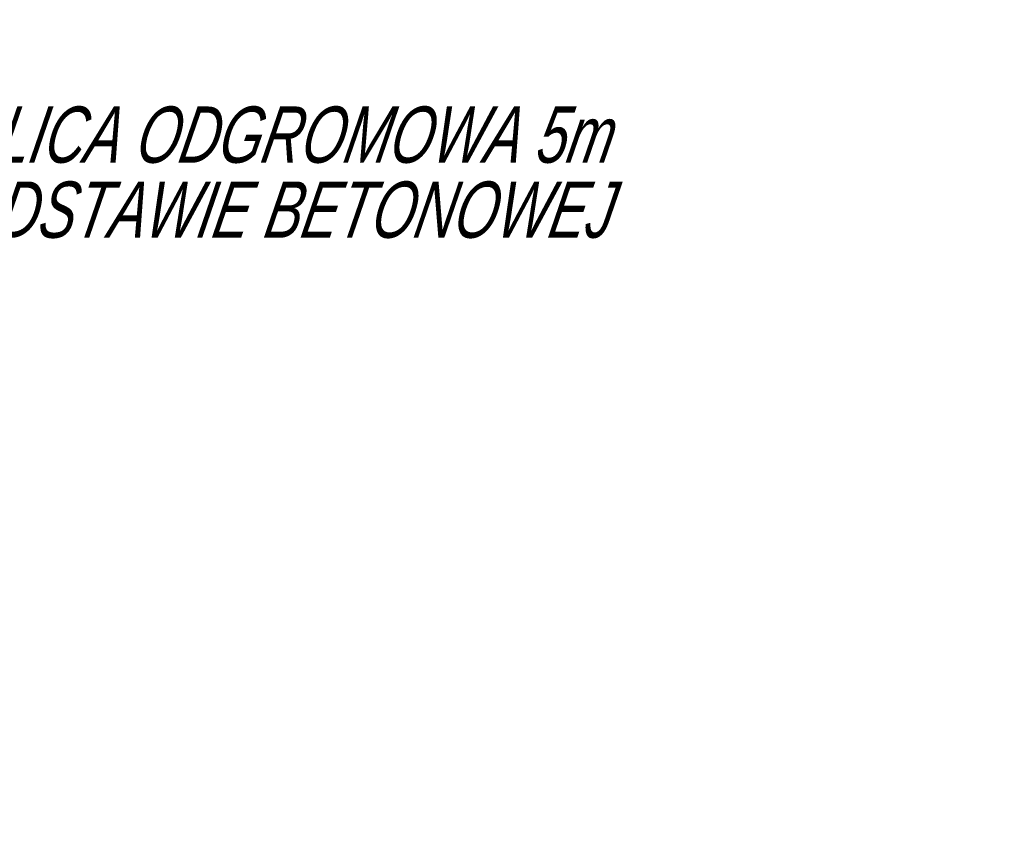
# Model space of a CAD drawing. Header units: millimetres. Extents: x -3034 to 546681, y -100001 to 133386.
# Tile 63 of 173: x 85031 to 87131, y -18433 to -16721. Entities that reach past the tile are written whole.
import ezdxf
from ezdxf import colors
from ezdxf.entities.mleader import LeaderData, LeaderLine
from ezdxf.math import Vec2, Vec3

# ---------------------------------------------------------------- set-up
doc = ezdxf.new("R2010")
doc.units = ezdxf.units.MM
doc.linetypes.add('ACAD_ISO03W100', pattern=[150, 60, -90])
doc.layers.add('ELEK CIENKIE', color=80, linetype='Continuous')
doc.layers.add('ELEK ODGROMÓWKA', color=214, linetype='Continuous')
doc.layers.add('PAB - opisy ogólne', color=7, linetype='Continuous', lineweight=18)
doc.styles.add('ROMANS-ITALIC', font='ariali.ttf', dxfattribs={"width": 0.7, "oblique": 12})

# ---------------------------------------------------------------- blocks, each defined once
blk = doc.blocks.new('iglice')
at = {"layer": 'ELEK CIENKIE', "color": 232, "linetype": 'ACAD_ISO03W100', "ltscale": 3}
blk.add_circle((-27813.9, 9135.3), 7540, dxfattribs=at)

msp = doc.modelspace()

# ---------------------------------------------------------------- block references
at = {"layer": 'ELEK ODGROMÓWKA'}
msp.add_blockref('iglice', (111335.99, -24243.943), dxfattribs=at)

# ---------------------------------------------------------------- leaders
at = {"layer": 'PAB - opisy ogólne'}
ml = msp.add_multileader_mtext('Standard', dxfattribs=at)
ml.set_content('{\\Q12;IGLICA ODGROMOWA 5m \\PNA PODSTAWIE BETONOWEJ}', color=256, style='ROMANS-ITALIC')
ml.set_leader_properties()
ml.build(insert=Vec2(0, 0))
ml.multileader.update_dxf_attribs({"has_text_frame": 1, "text_right_attachment_type": 5, "dogleg_length": 20, "arrow_head_size": 150})
ctx = ml.context
ctx.base_point, ctx.char_height, ctx.arrow_head_size, ctx.landing_gap_size, ctx.plane_origin = Vec3(84540.577, -16967.103), 120, 150, 50, Vec3(82123.864, -15020.249)
ctx.right_attachment, ctx.text_align_type = 5, 2
notes = []
notes.append((ctx, [(1, (1, 1, 0), (84340.577, -16967.103), (1, 0), 200, [(0, [(83450.74, -14638.555)], 0, [])])]))
ctx.mtext.insert, ctx.mtext.alignment, ctx.mtext.line_spacing_factor, ctx.mtext.flow_direction = Vec3(86290.995, -16906.08), 3, 0.8, 5
for ctx, leaders in notes:
    for number, flags, end, landing, length, lines in leaders:
        leader = LeaderData()
        leader.index, (leader.has_last_leader_line, leader.has_dogleg_vector, leader.attachment_direction) = number, flags
        leader.last_leader_point, leader.dogleg_vector, leader.dogleg_length = Vec3(end), Vec3(landing), length
        for number, points, colour, breaks in lines:
            line = LeaderLine()
            line.index, line.vertices, line.color, line.breaks = number, Vec3.list(points), colors.encode_raw_color(colour), breaks
            leader.lines.append(line)
        ctx.leaders.append(leader)

doc.saveas('drawing.dxf')
